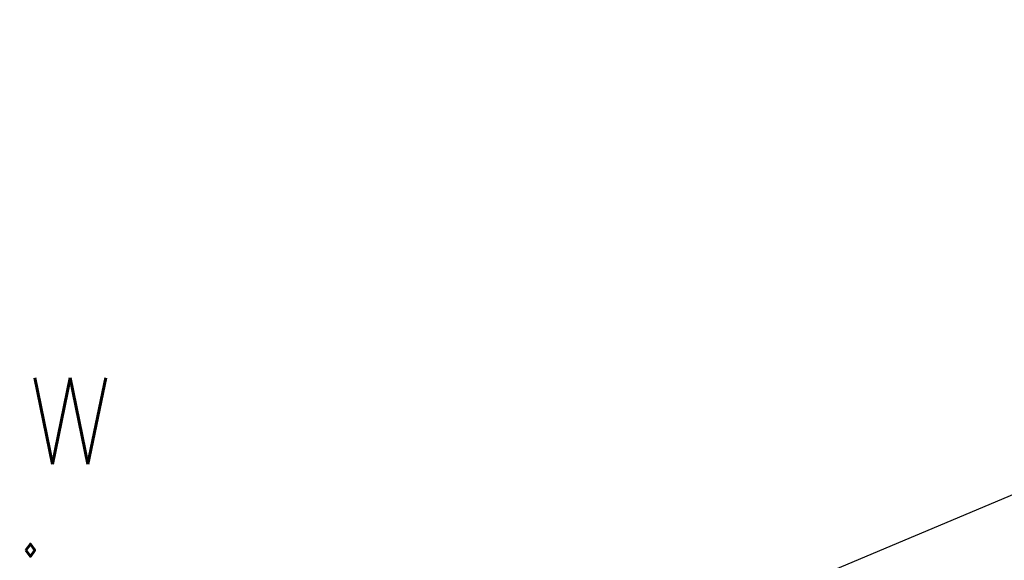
# Model space of a CAD drawing. Header units: millimetres. Extents: x 294088 to 335272, y 35511 to 100072.
# Tile 4 of 7: x 306955 to 308479, y 48430 to 49267. Entities that reach past the tile are written whole.
import ezdxf
from ezdxf import colors
from ezdxf.entities.mleader import LeaderData, LeaderLine
from ezdxf.math import Vec2, Vec3

# ---------------------------------------------------------------- set-up
doc = ezdxf.new("R2010")
doc.units = ezdxf.units.MM
doc.layers.add('__B_OPIS', color=10, linetype='Continuous', lineweight=25)
doc.layers.add('_B_OPIS', color=221, linetype='Continuous', lineweight=25)
doc.styles.add('STYL1', font='SIMPLEX.SHX', dxfattribs={"width": 0.8})

# ---------------------------------------------------------------- blocks, each defined once
blk = doc.blocks.new('_None')

msp = doc.modelspace()

# ---------------------------------------------------------------- leaders
at = {"layer": '__B_OPIS'}
ml = msp.add_multileader_mtext('Standard', dxfattribs=at)
ml.set_content('{\\f@Arial Unicode MS|b0|i0|c238|p0;\\W1;BOJLER ELEKTRYCZNY 300l\\PPołączony w układ z pompą ciepła \\Pwyposażony w zawór \\Pbezpieczeństwa i układ \\Ppompowy do c.w.u}', color=256, style='STYL1')
ml.set_leader_properties(color=256)
ml.set_arrow_properties(name='NONE')
ml.build(insert=Vec2(0, 0))
ml.multileader.update_dxf_attribs({"has_text_frame": 1, "text_left_attachment_type": 6, "text_right_attachment_type": 6, "text_top_attachment_type": 0, "text_bottom_attachment_type": 0, "dogleg_length": 0.1, "arrow_head_size": 100})
ctx = ml.context
ctx.base_point, ctx.char_height, ctx.arrow_head_size, ctx.landing_gap_size, ctx.plane_origin = Vec3(304978.021193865, 53564.88196111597, -7472.111019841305), 200, 100, 100, Vec3(347294.2622540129, 113574.08957907, -7472.111019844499)
ctx.left_attachment, ctx.right_attachment, ctx.text_align_type, ctx.attachment_type = 6, 6, 2, 2
notes = []
notes.append((ctx, [(1, (1, 1, 0), (309416.3203753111, 53564.88196111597, -7472.111019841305), (-1, 0), 0.1, [(1, [(316914.5579342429, 49698.79063320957, -7472.111019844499), (316914.5579342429, 49698.79063320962, -7472.111019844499)], 256, [])])]))
ctx.mtext.insert, ctx.mtext.alignment, ctx.mtext.line_spacing_factor, ctx.mtext.flow_direction = Vec3(309316.2203753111, 53823.54498976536, -7472.111019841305), 3, 0.9, 5
ml = msp.add_multileader_mtext('Standard', dxfattribs=at)
ml.set_content('{\\f@Arial Unicode MS|b0|i0|c238|p0;\\W1;ZEWNĘTRZNE JEDNOSTKI \\PPOMPY CIEPŁA}', color=256, style='STYL1')
ml.set_leader_properties(color=256)
ml.set_arrow_properties(name='NONE')
ml.build(insert=Vec2(0, 0))
ml.multileader.update_dxf_attribs({"has_text_frame": 1, "text_left_attachment_type": 6, "text_right_attachment_type": 6, "text_top_attachment_type": 0, "text_bottom_attachment_type": 0, "dogleg_length": 0.1, "arrow_head_size": 100})
ctx = ml.context
ctx.base_point, ctx.char_height, ctx.arrow_head_size, ctx.landing_gap_size, ctx.plane_origin = Vec3(300757.3308804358, 49898.966317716, -7472.111019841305), 200, 100, 100, Vec3(338250.2831200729, 113530.0322993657, -7472.111019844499)
ctx.left_attachment, ctx.right_attachment, ctx.text_align_type, ctx.attachment_type = 6, 6, 2, 2
notes.append((ctx, [(1, (1, 1, 0), (304512.6832678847, 49898.966317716, -7472.111019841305), (-1, 0), 0.1, [(1, [(307870.5788003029, 49654.73335350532, -7472.111019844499), (307870.5788003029, 49654.73335350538, -7472.111019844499)], 256, [])])]))
ctx.mtext.insert, ctx.mtext.alignment, ctx.mtext.line_spacing_factor, ctx.mtext.flow_direction = Vec3(304412.5832678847, 50138.966317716, -7472.111019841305), 3, 0.9, 5
at = {"layer": '_B_OPIS'}
ml = msp.add_multileader_mtext('Standard', dxfattribs=at)
ml.set_content('{\\Fsimplex.shx|c1;Zaw. odcinające w szafce zaworowej \\Pzw:zaw.odc.DN15\\Pcw:}zaw.odc.DN15', color=256, style='STYL1')
ml.set_leader_properties(color=256)
ml.build(insert=Vec2(0, 0))
ml.multileader.update_dxf_attribs({"has_text_frame": 1, "text_left_attachment_type": 2, "text_right_attachment_type": 2, "text_top_attachment_type": 0, "text_bottom_attachment_type": 0, "dogleg_length": 0.1, "arrow_head_size": 5})
ctx = ml.context
ctx.base_point, ctx.char_height, ctx.arrow_head_size, ctx.landing_gap_size, ctx.plane_origin, ctx.plane_x_axis, ctx.plane_y_axis = Vec3(305086.3859940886, 48179.10712736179), 200, 5, 20, Vec3(315889.811758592, 49443.97462163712), Vec3(1, 9.797174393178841e-16), Vec3(-9.797174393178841e-16, 1)
ctx.left_attachment, ctx.right_attachment = 2, 2
notes.append((ctx, [(0, (1, 1, 0), (307652.2626728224, 48179.10712736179), (-1, -9.797174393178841e-16), 301.1147739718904, [(0, [(309696.4450375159, 49036.83077049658)], 256, [])])]))
ctx.mtext.insert, ctx.mtext.text_direction, ctx.mtext.rotation, ctx.mtext.width, ctx.mtext.flow_direction = Vec3(305106.3859940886, 48779.10712736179), Vec3(1, 9.797174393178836e-16), 9.797174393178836e-16, 2933.565495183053, 5
for ctx, leaders in notes:
    for number, flags, end, landing, length, lines in leaders:
        leader = LeaderData()
        leader.index, (leader.has_last_leader_line, leader.has_dogleg_vector, leader.attachment_direction) = number, flags
        leader.last_leader_point, leader.dogleg_vector, leader.dogleg_length = Vec3(end), Vec3(landing), length
        for number, points, colour, breaks in lines:
            line = LeaderLine()
            line.index, line.vertices, line.color, line.breaks = number, Vec3.list(points), colors.encode_raw_color(colour), breaks
            leader.lines.append(line)
        ctx.leaders.append(leader)

doc.saveas('drawing.dxf')
